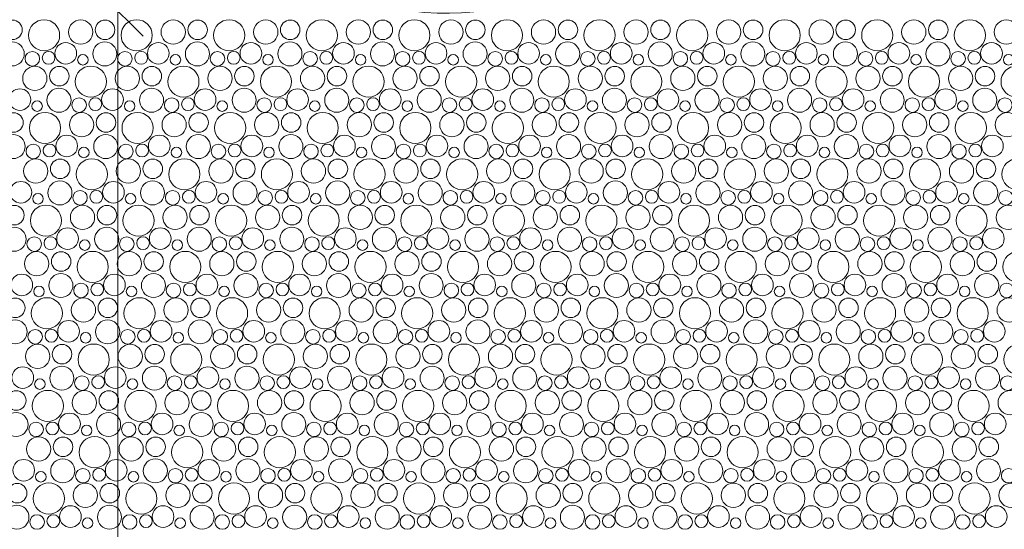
# Model space of a CAD drawing. Header units: metres. Extents: x -167 to 262, y -186 to 508.
# Tile 230 of 256: x 62 to 66, y 42 to 44. Entities that reach past the tile are written whole.
import ezdxf
from ezdxf.enums import TextEntityAlignment as Align

# ---------------------------------------------------------------- set-up
doc = ezdxf.new("R2010")
doc.units = ezdxf.units.M
doc.header["$MEASUREMENT"] = 0
doc.linetypes.add('Wipeout_Contour', pattern=[1, 0, -1])
for name, color, linetype in [('50 Möblierung', 7, 'Continuous'), ('60 Auffüllung', 7, 'Continuous'), ('94 Genehmigungsplanung Bemaßung', 7, 'Continuous')]:
    doc.layers.add(name, color=color, linetype=linetype)
doc.styles.add('ERSTELLTER_STIL_1', font='arial.ttf')
doc.dimstyles.new('ERSTELLTER_STIL__2', dxfattribs={"dimtxt": 0.25, "dimasz": 0.19, "dimexe": 0.18, "dimexo": 0.1, "dimgap": 0, "dimtad": 1, "dimzin": 0, "dimdsep": 46, "dimtxsty": 'ERSTELLTER_STIL_1', "dimblk": 'ARROWHEAD_6', "dimblk1": 'ARROWHEAD_6', "dimblk2": 'ARROWHEAD_6', "dimcen": 0.09, "dimclrd": 7, "dimclre": 7, "dimclrt": 7, "dimazin": 0, "dimtfac": 1, "dimtdec": 4, "dimtmove": 0, "dimatfit": 3, "dimfxl": 1, "dimtolj": 1, "dimtzin": 0, "dimarcsym": 0})

# ---------------------------------------------------------------- blocks, each defined once
blk = doc.blocks.new('*X54', base_point=(27236.1321, 33357.279))
at = {"layer": '60 Auffüllung', "color": 7, "linetype": 'Continuous', "lineweight": 18, "true_color": 0xefefef}
for centre, radius in [((61.9389, 43.9247), 0.0384), ((62.063, 43.9034), 0.0612), ((62.2066, 43.9159), 0.0477), ((62.3026, 43.9247), 0.0384), ((62.4267, 43.9034), 0.0612), ((62.5703, 43.9159), 0.0477), ((62.6663, 43.9247), 0.0384), ((62.7904, 43.9034), 0.0612), ((62.934, 43.9159), 0.0477), ((63.03, 43.9247), 0.0384), ((63.1541, 43.9034), 0.0612), ((63.2977, 43.9159), 0.0477), ((63.3937, 43.9247), 0.0384), ((63.5178, 43.9034), 0.0612), ((63.6614, 43.9159), 0.0477), ((63.7574, 43.9247), 0.0384), ((63.8816, 43.9034), 0.0612), ((64.0251, 43.9159), 0.0477), ((64.1211, 43.9247), 0.0384), ((64.2453, 43.9034), 0.0612), ((64.3888, 43.9159), 0.0477), ((64.4849, 43.9247), 0.0384), ((64.609, 43.9034), 0.0612), ((64.7525, 43.9159), 0.0477), ((64.8486, 43.9247), 0.0384), ((64.9727, 43.9034), 0.0612), ((65.1162, 43.9159), 0.0477), ((65.2123, 43.9247), 0.0384), ((65.3364, 43.9034), 0.0612), ((65.4799, 43.9159), 0.0477), ((65.576, 43.9247), 0.0384), ((65.7001, 43.9034), 0.0612), ((65.8437, 43.9159), 0.0477), ((61.9379, 43.8303), 0.0473), ((62.1481, 43.8325), 0.0426), ((62.3016, 43.8303), 0.0473), ((62.5118, 43.8325), 0.0426), ((62.6653, 43.8303), 0.0473), ((62.8755, 43.8325), 0.0426), ((63.029, 43.8303), 0.0473), ((63.2392, 43.8325), 0.0426), ((63.3927, 43.8303), 0.0473), ((63.6029, 43.8325), 0.0426), ((63.7564, 43.8303), 0.0473), ((63.9667, 43.8325), 0.0426), ((64.1201, 43.8303), 0.0473), ((64.3304, 43.8325), 0.0426), ((64.4838, 43.8303), 0.0473), ((64.6941, 43.8325), 0.0426), ((64.8475, 43.8303), 0.0473), ((65.0578, 43.8325), 0.0426), ((65.2113, 43.8303), 0.0473), ((65.4215, 43.8325), 0.0426), ((65.575, 43.8303), 0.0473), ((65.7852, 43.8325), 0.0426), ((62.0169, 43.8112), 0.0286), ((62.0807, 43.8148), 0.0251), ((62.3806, 43.8112), 0.0286), ((62.4444, 43.8148), 0.0251), ((62.7443, 43.8112), 0.0286), ((62.8082, 43.8148), 0.0251), ((63.108, 43.8112), 0.0286), ((63.1719, 43.8148), 0.0251), ((63.4717, 43.8112), 0.0286), ((63.5356, 43.8148), 0.0251), ((63.8355, 43.8112), 0.0286), ((63.8993, 43.8148), 0.0251), ((64.1992, 43.8112), 0.0286), ((64.263, 43.8148), 0.0251), ((64.5629, 43.8112), 0.0286), ((64.6267, 43.8148), 0.0251), ((64.9266, 43.8112), 0.0286), ((64.9904, 43.8148), 0.0251), ((65.2903, 43.8112), 0.0286), ((65.3541, 43.8148), 0.0251), ((65.654, 43.8112), 0.0286), ((65.7178, 43.8148), 0.0251), ((62.2155, 43.8071), 0.0207), ((62.5792, 43.8071), 0.0207), ((62.9429, 43.8071), 0.0207), ((63.3066, 43.8071), 0.0207), ((63.6703, 43.8071), 0.0207), ((64.034, 43.8071), 0.0207), ((64.3977, 43.8071), 0.0207), ((64.7614, 43.8071), 0.0207), ((65.1251, 43.8071), 0.0207), ((65.4889, 43.8071), 0.0207), ((65.8526, 43.8071), 0.0207), ((62.0266, 43.7339), 0.0477), ((62.1226, 43.7427), 0.0384), ((62.2467, 43.7214), 0.0612), ((62.3903, 43.7339), 0.0477), ((62.4863, 43.7427), 0.0384), ((62.6104, 43.7214), 0.0612), ((62.754, 43.7339), 0.0477), ((62.85, 43.7427), 0.0384), ((62.9741, 43.7214), 0.0612), ((63.1177, 43.7339), 0.0477), ((63.2137, 43.7427), 0.0384), ((63.3378, 43.7214), 0.0612), ((63.4814, 43.7339), 0.0477), ((63.5774, 43.7427), 0.0384), ((63.7016, 43.7214), 0.0612), ((63.8451, 43.7339), 0.0477), ((63.9411, 43.7427), 0.0384), ((64.0653, 43.7214), 0.0612), ((64.2088, 43.7339), 0.0477), ((64.3049, 43.7427), 0.0384), ((64.429, 43.7214), 0.0612), ((64.5725, 43.7339), 0.0477), ((64.6686, 43.7427), 0.0384), ((64.7927, 43.7214), 0.0612), ((64.9362, 43.7339), 0.0477), ((65.0323, 43.7427), 0.0384), ((65.1564, 43.7214), 0.0612), ((65.2999, 43.7339), 0.0477), ((65.396, 43.7427), 0.0384), ((65.5201, 43.7214), 0.0612), ((65.6637, 43.7339), 0.0477), ((65.7597, 43.7427), 0.0384), ((65.8838, 43.7214), 0.0612), ((61.9681, 43.6505), 0.0426), ((62.1216, 43.6483), 0.0473), ((62.3318, 43.6505), 0.0426), ((62.4853, 43.6483), 0.0473), ((62.6955, 43.6505), 0.0426), ((62.849, 43.6483), 0.0473), ((63.0592, 43.6505), 0.0426), ((63.2127, 43.6483), 0.0473), ((63.4229, 43.6505), 0.0426), ((63.5764, 43.6483), 0.0473), ((63.7867, 43.6505), 0.0426), ((63.9401, 43.6483), 0.0473), ((64.1504, 43.6505), 0.0426), ((64.3038, 43.6483), 0.0473), ((64.5141, 43.6505), 0.0426), ((64.6675, 43.6483), 0.0473), ((64.8778, 43.6505), 0.0426), ((65.0313, 43.6483), 0.0473), ((65.2415, 43.6505), 0.0426), ((65.395, 43.6483), 0.0473), ((65.6052, 43.6505), 0.0426), ((65.7587, 43.6483), 0.0473), ((62.0355, 43.6251), 0.0207), ((62.2006, 43.6292), 0.0286), ((62.2644, 43.6328), 0.0251), ((62.3992, 43.6251), 0.0207), ((62.5643, 43.6292), 0.0286), ((62.6282, 43.6328), 0.0251), ((62.7629, 43.6251), 0.0207), ((62.928, 43.6292), 0.0286), ((62.9919, 43.6328), 0.0251), ((63.1266, 43.6251), 0.0207), ((63.2917, 43.6292), 0.0286), ((63.3556, 43.6328), 0.0251), ((63.4903, 43.6251), 0.0207), ((63.6555, 43.6292), 0.0286), ((63.7193, 43.6328), 0.0251), ((63.854, 43.6251), 0.0207), ((64.0192, 43.6292), 0.0286), ((64.083, 43.6328), 0.0251), ((64.2177, 43.6251), 0.0207), ((64.3829, 43.6292), 0.0286), ((64.4467, 43.6328), 0.0251), ((64.5814, 43.6251), 0.0207), ((64.7466, 43.6292), 0.0286), ((64.8104, 43.6328), 0.0251), ((64.9451, 43.6251), 0.0207), ((65.1103, 43.6292), 0.0286), ((65.1741, 43.6328), 0.0251), ((65.3089, 43.6251), 0.0207), ((65.474, 43.6292), 0.0286), ((65.5378, 43.6328), 0.0251), ((65.6726, 43.6251), 0.0207), ((65.8377, 43.6292), 0.0286), ((61.9426, 43.5607), 0.0384), ((62.0667, 43.5394), 0.0612), ((62.2103, 43.5519), 0.0477), ((62.3063, 43.5607), 0.0384), ((62.4304, 43.5394), 0.0612), ((62.574, 43.5519), 0.0477), ((62.67, 43.5607), 0.0384), ((62.7941, 43.5394), 0.0612), ((62.9377, 43.5519), 0.0477), ((63.0337, 43.5607), 0.0384), ((63.1578, 43.5394), 0.0612), ((63.3014, 43.5519), 0.0477), ((63.3974, 43.5607), 0.0384), ((63.5216, 43.5394), 0.0612), ((63.6651, 43.5519), 0.0477), ((63.7611, 43.5607), 0.0384), ((63.8853, 43.5394), 0.0612), ((64.0288, 43.5519), 0.0477), ((64.1249, 43.5607), 0.0384), ((64.249, 43.5394), 0.0612), ((64.3925, 43.5519), 0.0477), ((64.4886, 43.5607), 0.0384), ((64.6127, 43.5394), 0.0612), ((64.7562, 43.5519), 0.0477), ((64.8523, 43.5607), 0.0384), ((64.9764, 43.5394), 0.0612), ((65.1199, 43.5519), 0.0477), ((65.216, 43.5607), 0.0384), ((65.3401, 43.5394), 0.0612), ((65.4837, 43.5519), 0.0477), ((65.5797, 43.5607), 0.0384), ((65.7038, 43.5394), 0.0612), ((65.8474, 43.5519), 0.0477), ((61.9416, 43.4663), 0.0473), ((62.1518, 43.4685), 0.0426), ((62.3053, 43.4663), 0.0473), ((62.5155, 43.4685), 0.0426), ((62.669, 43.4663), 0.0473), ((62.8792, 43.4685), 0.0426), ((63.0327, 43.4663), 0.0473), ((63.2429, 43.4685), 0.0426), ((63.3964, 43.4663), 0.0473), ((63.6067, 43.4685), 0.0426), ((63.7601, 43.4663), 0.0473), ((63.9704, 43.4685), 0.0426), ((64.1238, 43.4663), 0.0473), ((64.3341, 43.4685), 0.0426), ((64.4875, 43.4663), 0.0473), ((64.6978, 43.4685), 0.0426), ((64.8513, 43.4663), 0.0473), ((65.0615, 43.4685), 0.0426), ((65.215, 43.4663), 0.0473), ((65.4252, 43.4685), 0.0426), ((65.5787, 43.4663), 0.0473), ((65.7889, 43.4685), 0.0426), ((62.0206, 43.4472), 0.0286), ((62.0844, 43.4508), 0.0251), ((62.2192, 43.4431), 0.0207), ((62.3843, 43.4472), 0.0286), ((62.4482, 43.4508), 0.0251), ((62.5829, 43.4431), 0.0207), ((62.748, 43.4472), 0.0286), ((62.8119, 43.4508), 0.0251), ((62.9466, 43.4431), 0.0207), ((63.1117, 43.4472), 0.0286), ((63.1756, 43.4508), 0.0251), ((63.3103, 43.4431), 0.0207), ((63.4755, 43.4472), 0.0286), ((63.5393, 43.4508), 0.0251), ((63.674, 43.4431), 0.0207), ((63.8392, 43.4472), 0.0286), ((63.903, 43.4508), 0.0251), ((64.0377, 43.4431), 0.0207), ((64.2029, 43.4472), 0.0286), ((64.2667, 43.4508), 0.0251), ((64.4014, 43.4431), 0.0207), ((64.5666, 43.4472), 0.0286), ((64.6304, 43.4508), 0.0251), ((64.7651, 43.4431), 0.0207), ((64.9303, 43.4472), 0.0286), ((64.9941, 43.4508), 0.0251), ((65.1289, 43.4431), 0.0207), ((65.294, 43.4472), 0.0286), ((65.3578, 43.4508), 0.0251), ((65.4926, 43.4431), 0.0207), ((65.6577, 43.4472), 0.0286), ((65.7215, 43.4508), 0.0251), ((62.0303, 43.3699), 0.0477), ((62.1263, 43.3787), 0.0384), ((62.2504, 43.3574), 0.0612), ((62.394, 43.3699), 0.0477), ((62.49, 43.3787), 0.0384), ((62.6141, 43.3574), 0.0612), ((62.7577, 43.3699), 0.0477), ((62.8537, 43.3787), 0.0384), ((62.9778, 43.3574), 0.0612), ((63.1214, 43.3699), 0.0477), ((63.2174, 43.3787), 0.0384), ((63.3416, 43.3574), 0.0612), ((63.4851, 43.3699), 0.0477), ((63.5811, 43.3787), 0.0384), ((63.7053, 43.3574), 0.0612), ((63.8488, 43.3699), 0.0477), ((63.9449, 43.3787), 0.0384), ((64.069, 43.3574), 0.0612), ((64.2125, 43.3699), 0.0477), ((64.3086, 43.3787), 0.0384), ((64.4327, 43.3574), 0.0612), ((64.5762, 43.3699), 0.0477), ((64.6723, 43.3787), 0.0384), ((64.7964, 43.3574), 0.0612), ((64.9399, 43.3699), 0.0477), ((65.036, 43.3787), 0.0384), ((65.1601, 43.3574), 0.0612), ((65.3037, 43.3699), 0.0477), ((65.3997, 43.3787), 0.0384), ((65.5238, 43.3574), 0.0612), ((65.6674, 43.3699), 0.0477), ((65.7634, 43.3787), 0.0384), ((65.8875, 43.3574), 0.0612), ((61.9718, 43.2865), 0.0426), ((62.1253, 43.2843), 0.0473), ((62.3355, 43.2865), 0.0426), ((62.489, 43.2843), 0.0473), ((62.6992, 43.2865), 0.0426), ((62.8527, 43.2843), 0.0473), ((63.0629, 43.2865), 0.0426), ((63.2164, 43.2843), 0.0473), ((63.4267, 43.2865), 0.0426), ((63.5801, 43.2843), 0.0473), ((63.7904, 43.2865), 0.0426), ((63.9438, 43.2843), 0.0473), ((64.1541, 43.2865), 0.0426), ((64.3075, 43.2843), 0.0473), ((64.5178, 43.2865), 0.0426), ((64.6713, 43.2843), 0.0473), ((64.8815, 43.2865), 0.0426), ((65.035, 43.2843), 0.0473), ((65.2452, 43.2865), 0.0426), ((65.3987, 43.2843), 0.0473), ((65.6089, 43.2865), 0.0426), ((65.7624, 43.2843), 0.0473), ((62.2043, 43.2652), 0.0286), ((62.2682, 43.2688), 0.0251), ((62.568, 43.2652), 0.0286), ((62.6319, 43.2688), 0.0251), ((62.9317, 43.2652), 0.0286), ((62.9956, 43.2688), 0.0251), ((63.2955, 43.2652), 0.0286), ((63.3593, 43.2688), 0.0251), ((63.6592, 43.2652), 0.0286), ((63.723, 43.2688), 0.0251), ((64.0229, 43.2652), 0.0286), ((64.0867, 43.2688), 0.0251), ((64.3866, 43.2652), 0.0286), ((64.4504, 43.2688), 0.0251), ((64.7503, 43.2652), 0.0286), ((64.8141, 43.2688), 0.0251), ((65.114, 43.2652), 0.0286), ((65.1778, 43.2688), 0.0251), ((65.4777, 43.2652), 0.0286), ((65.5415, 43.2688), 0.0251), ((65.8414, 43.2652), 0.0286), ((62.0392, 43.2611), 0.0207), ((62.4029, 43.2611), 0.0207), ((62.7666, 43.2611), 0.0207), ((63.1303, 43.2611), 0.0207), ((63.494, 43.2611), 0.0207), ((63.8577, 43.2611), 0.0207), ((64.2214, 43.2611), 0.0207), ((64.5851, 43.2611), 0.0207), ((64.9489, 43.2611), 0.0207), ((65.3126, 43.2611), 0.0207), ((65.6763, 43.2611), 0.0207), ((61.9463, 43.1967), 0.0384), ((62.0704, 43.1754), 0.0612), ((62.214, 43.1879), 0.0477), ((62.31, 43.1967), 0.0384), ((62.4341, 43.1754), 0.0612), ((62.5777, 43.1879), 0.0477), ((62.6737, 43.1967), 0.0384), ((62.7978, 43.1754), 0.0612), ((62.9414, 43.1879), 0.0477), ((63.0374, 43.1967), 0.0384), ((63.1616, 43.1754), 0.0612), ((63.3051, 43.1879), 0.0477), ((63.4011, 43.1967), 0.0384), ((63.5253, 43.1754), 0.0612), ((63.6688, 43.1879), 0.0477), ((63.7649, 43.1967), 0.0384), ((63.889, 43.1754), 0.0612), ((64.0325, 43.1879), 0.0477), ((64.1286, 43.1967), 0.0384), ((64.2527, 43.1754), 0.0612), ((64.3962, 43.1879), 0.0477), ((64.4923, 43.1967), 0.0384), ((64.6164, 43.1754), 0.0612), ((64.7599, 43.1879), 0.0477), ((64.856, 43.1967), 0.0384), ((64.9801, 43.1754), 0.0612), ((65.1237, 43.1879), 0.0477), ((65.2197, 43.1967), 0.0384), ((65.3438, 43.1754), 0.0612), ((65.4874, 43.1879), 0.0477), ((65.5834, 43.1967), 0.0384), ((65.7075, 43.1754), 0.0612), ((65.8511, 43.1879), 0.0477), ((61.9453, 43.1023), 0.0473), ((62.1555, 43.1045), 0.0426), ((62.309, 43.1023), 0.0473), ((62.5192, 43.1045), 0.0426), ((62.6727, 43.1023), 0.0473), ((62.8829, 43.1045), 0.0426), ((63.0364, 43.1023), 0.0473), ((63.2467, 43.1045), 0.0426), ((63.4001, 43.1023), 0.0473), ((63.6104, 43.1045), 0.0426), ((63.7638, 43.1023), 0.0473), ((63.9741, 43.1045), 0.0426), ((64.1275, 43.1023), 0.0473), ((64.3378, 43.1045), 0.0426), ((64.4913, 43.1023), 0.0473), ((64.7015, 43.1045), 0.0426), ((64.855, 43.1023), 0.0473), ((65.0652, 43.1045), 0.0426), ((65.2187, 43.1023), 0.0473), ((65.4289, 43.1045), 0.0426), ((65.5824, 43.1023), 0.0473), ((65.7926, 43.1045), 0.0426), ((62.0243, 43.0832), 0.0286), ((62.0882, 43.0868), 0.0251), ((62.2229, 43.0791), 0.0207), ((62.388, 43.0832), 0.0286), ((62.4519, 43.0868), 0.0251), ((62.5866, 43.0791), 0.0207), ((62.7517, 43.0832), 0.0286), ((62.8156, 43.0868), 0.0251), ((62.9503, 43.0791), 0.0207), ((63.1155, 43.0832), 0.0286), ((63.1793, 43.0868), 0.0251), ((63.314, 43.0791), 0.0207), ((63.4792, 43.0832), 0.0286), ((63.543, 43.0868), 0.0251), ((63.6777, 43.0791), 0.0207), ((63.8429, 43.0832), 0.0286), ((63.9067, 43.0868), 0.0251), ((64.0414, 43.0791), 0.0207), ((64.2066, 43.0832), 0.0286), ((64.2704, 43.0868), 0.0251), ((64.4051, 43.0791), 0.0207), ((64.5703, 43.0832), 0.0286), ((64.6341, 43.0868), 0.0251), ((64.7689, 43.0791), 0.0207), ((64.934, 43.0832), 0.0286), ((64.9978, 43.0868), 0.0251), ((65.1326, 43.0791), 0.0207), ((65.2977, 43.0832), 0.0286), ((65.3615, 43.0868), 0.0251), ((65.4963, 43.0791), 0.0207), ((65.6614, 43.0832), 0.0286), ((65.7252, 43.0868), 0.0251), ((62.034, 43.0059), 0.0477), ((62.13, 43.0147), 0.0384), ((62.2541, 42.9934), 0.0612), ((62.3977, 43.0059), 0.0477), ((62.4937, 43.0147), 0.0384), ((62.6178, 42.9934), 0.0612), ((62.7614, 43.0059), 0.0477), ((62.8574, 43.0147), 0.0384), ((62.9816, 42.9934), 0.0612), ((63.1251, 43.0059), 0.0477), ((63.2211, 43.0147), 0.0384), ((63.3453, 42.9934), 0.0612), ((63.4888, 43.0059), 0.0477), ((63.5849, 43.0147), 0.0384), ((63.709, 42.9934), 0.0612), ((63.8525, 43.0059), 0.0477), ((63.9486, 43.0147), 0.0384), ((64.0727, 42.9934), 0.0612), ((64.2162, 43.0059), 0.0477), ((64.3123, 43.0147), 0.0384), ((64.4364, 42.9934), 0.0612), ((64.5799, 43.0059), 0.0477), ((64.676, 43.0147), 0.0384), ((64.8001, 42.9934), 0.0612), ((64.9437, 43.0059), 0.0477), ((65.0397, 43.0147), 0.0384), ((65.1638, 42.9934), 0.0612), ((65.3074, 43.0059), 0.0477), ((65.4034, 43.0147), 0.0384), ((65.5275, 42.9934), 0.0612), ((65.6711, 43.0059), 0.0477), ((65.7671, 43.0147), 0.0384), ((65.8912, 42.9934), 0.0612), ((61.9755, 42.9225), 0.0426), ((62.129, 42.9203), 0.0473), ((62.3392, 42.9225), 0.0426), ((62.4927, 42.9203), 0.0473), ((62.7029, 42.9225), 0.0426), ((62.8564, 42.9203), 0.0473), ((63.0667, 42.9225), 0.0426), ((63.2201, 42.9203), 0.0473), ((63.4304, 42.9225), 0.0426), ((63.5838, 42.9203), 0.0473), ((63.7941, 42.9225), 0.0426), ((63.9475, 42.9203), 0.0473), ((64.1578, 42.9225), 0.0426), ((64.3113, 42.9203), 0.0473), ((64.5215, 42.9225), 0.0426), ((64.675, 42.9203), 0.0473), ((64.8852, 42.9225), 0.0426), ((65.0387, 42.9203), 0.0473), ((65.2489, 42.9225), 0.0426), ((65.4024, 42.9203), 0.0473), ((65.6126, 42.9225), 0.0426), ((65.7661, 42.9203), 0.0473), ((62.0429, 42.8971), 0.0207), ((62.208, 42.9012), 0.0286), ((62.2719, 42.9048), 0.0251), ((62.4066, 42.8971), 0.0207), ((62.5717, 42.9012), 0.0286), ((62.6356, 42.9048), 0.0251), ((62.7703, 42.8971), 0.0207), ((62.9355, 42.9012), 0.0286), ((62.9993, 42.9048), 0.0251), ((63.134, 42.8971), 0.0207), ((63.2992, 42.9012), 0.0286), ((63.363, 42.9048), 0.0251), ((63.4977, 42.8971), 0.0207), ((63.6629, 42.9012), 0.0286), ((63.7267, 42.9048), 0.0251), ((63.8614, 42.8971), 0.0207), ((64.0266, 42.9012), 0.0286), ((64.0904, 42.9048), 0.0251), ((64.2251, 42.8971), 0.0207), ((64.3903, 42.9012), 0.0286), ((64.4541, 42.9048), 0.0251), ((64.5889, 42.8971), 0.0207), ((64.754, 42.9012), 0.0286), ((64.8178, 42.9048), 0.0251), ((64.9526, 42.8971), 0.0207), ((65.1177, 42.9012), 0.0286), ((65.1815, 42.9048), 0.0251), ((65.3163, 42.8971), 0.0207), ((65.4814, 42.9012), 0.0286), ((65.5452, 42.9048), 0.0251), ((65.68, 42.8971), 0.0207), ((65.8451, 42.9012), 0.0286), ((61.95, 42.8327), 0.0384), ((62.0741, 42.8114), 0.0612), ((62.2177, 42.8239), 0.0477), ((62.3137, 42.8327), 0.0384), ((62.4378, 42.8114), 0.0612), ((62.5814, 42.8239), 0.0477), ((62.6774, 42.8327), 0.0384), ((62.8016, 42.8114), 0.0612), ((62.9451, 42.8239), 0.0477), ((63.0411, 42.8327), 0.0384), ((63.1653, 42.8114), 0.0612), ((63.3088, 42.8239), 0.0477), ((63.4049, 42.8327), 0.0384), ((63.529, 42.8114), 0.0612), ((63.6725, 42.8239), 0.0477), ((63.7686, 42.8327), 0.0384), ((63.8927, 42.8114), 0.0612), ((64.0362, 42.8239), 0.0477), ((64.1323, 42.8327), 0.0384), ((64.2564, 42.8114), 0.0612), ((64.3999, 42.8239), 0.0477), ((64.496, 42.8327), 0.0384), ((64.6201, 42.8114), 0.0612), ((64.7637, 42.8239), 0.0477), ((64.8597, 42.8327), 0.0384), ((64.9838, 42.8114), 0.0612), ((65.1274, 42.8239), 0.0477), ((65.2234, 42.8327), 0.0384), ((65.3475, 42.8114), 0.0612), ((65.4911, 42.8239), 0.0477), ((65.5871, 42.8327), 0.0384), ((65.7112, 42.8114), 0.0612), ((65.8548, 42.8239), 0.0477), ((61.949, 42.7383), 0.0473), ((62.3127, 42.7383), 0.0473), ((62.6764, 42.7383), 0.0473), ((63.0401, 42.7383), 0.0473), ((63.4038, 42.7383), 0.0473), ((63.7675, 42.7383), 0.0473), ((64.1313, 42.7383), 0.0473), ((64.495, 42.7383), 0.0473), ((64.8587, 42.7383), 0.0473), ((65.2224, 42.7383), 0.0473), ((65.5861, 42.7383), 0.0473), ((62.028, 42.7192), 0.0286), ((62.0919, 42.7228), 0.0251), ((62.1592, 42.7405), 0.0426), ((62.3917, 42.7192), 0.0286), ((62.4556, 42.7228), 0.0251), ((62.5229, 42.7405), 0.0426), ((62.7555, 42.7192), 0.0286), ((62.8193, 42.7228), 0.0251), ((62.8867, 42.7405), 0.0426), ((63.1192, 42.7192), 0.0286), ((63.183, 42.7228), 0.0251), ((63.2504, 42.7405), 0.0426), ((63.4829, 42.7192), 0.0286), ((63.5467, 42.7228), 0.0251), ((63.6141, 42.7405), 0.0426), ((63.8466, 42.7192), 0.0286), ((63.9104, 42.7228), 0.0251), ((63.9778, 42.7405), 0.0426), ((64.2103, 42.7192), 0.0286), ((64.2741, 42.7228), 0.0251), ((64.3415, 42.7405), 0.0426), ((64.574, 42.7192), 0.0286), ((64.6378, 42.7228), 0.0251), ((64.7052, 42.7405), 0.0426), ((64.9377, 42.7192), 0.0286), ((65.0015, 42.7228), 0.0251), ((65.0689, 42.7405), 0.0426), ((65.3014, 42.7192), 0.0286), ((65.3652, 42.7228), 0.0251), ((65.4326, 42.7405), 0.0426), ((65.6651, 42.7192), 0.0286), ((65.7289, 42.7228), 0.0251), ((65.7963, 42.7405), 0.0426), ((62.2266, 42.7151), 0.0207), ((62.5903, 42.7151), 0.0207), ((62.954, 42.7151), 0.0207), ((63.3177, 42.7151), 0.0207), ((63.6814, 42.7151), 0.0207), ((64.0451, 42.7151), 0.0207), ((64.4089, 42.7151), 0.0207), ((64.7726, 42.7151), 0.0207), ((65.1363, 42.7151), 0.0207), ((65.5, 42.7151), 0.0207), ((62.0377, 42.6419), 0.0477), ((62.1337, 42.6507), 0.0384), ((62.2578, 42.6294), 0.0612), ((62.4014, 42.6419), 0.0477), ((62.4974, 42.6507), 0.0384), ((62.6216, 42.6294), 0.0612), ((62.7651, 42.6419), 0.0477), ((62.8611, 42.6507), 0.0384), ((62.9853, 42.6294), 0.0612), ((63.1288, 42.6419), 0.0477), ((63.2249, 42.6507), 0.0384), ((63.349, 42.6294), 0.0612), ((63.4925, 42.6419), 0.0477), ((63.5886, 42.6507), 0.0384), ((63.7127, 42.6294), 0.0612), ((63.8562, 42.6419), 0.0477), ((63.9523, 42.6507), 0.0384), ((64.0764, 42.6294), 0.0612), ((64.2199, 42.6419), 0.0477), ((64.316, 42.6507), 0.0384), ((64.4401, 42.6294), 0.0612), ((64.5837, 42.6419), 0.0477), ((64.6797, 42.6507), 0.0384), ((64.8038, 42.6294), 0.0612), ((64.9474, 42.6419), 0.0477), ((65.0434, 42.6507), 0.0384), ((65.1675, 42.6294), 0.0612), ((65.3111, 42.6419), 0.0477), ((65.4071, 42.6507), 0.0384), ((65.5312, 42.6294), 0.0612), ((65.6748, 42.6419), 0.0477), ((65.7708, 42.6507), 0.0384), ((65.8949, 42.6294), 0.0612), ((61.9792, 42.5585), 0.0426), ((62.1327, 42.5564), 0.0473), ((62.3429, 42.5585), 0.0426), ((62.4964, 42.5564), 0.0473), ((62.7067, 42.5585), 0.0426), ((62.8601, 42.5564), 0.0473), ((63.0704, 42.5585), 0.0426), ((63.2238, 42.5564), 0.0473), ((63.4341, 42.5585), 0.0426), ((63.5875, 42.5564), 0.0473), ((63.7978, 42.5585), 0.0426), ((63.9513, 42.5564), 0.0473), ((64.1615, 42.5585), 0.0426), ((64.315, 42.5564), 0.0473), ((64.5252, 42.5585), 0.0426), ((64.6787, 42.5564), 0.0473), ((64.8889, 42.5585), 0.0426), ((65.0424, 42.5564), 0.0473), ((65.2526, 42.5585), 0.0426), ((65.4061, 42.5564), 0.0473), ((65.6163, 42.5585), 0.0426), ((65.7698, 42.5564), 0.0473), ((62.0466, 42.5331), 0.0207), ((62.2117, 42.5372), 0.0286), ((62.2756, 42.5408), 0.0251), ((62.4103, 42.5331), 0.0207), ((62.5755, 42.5372), 0.0286), ((62.6393, 42.5408), 0.0251), ((62.774, 42.5331), 0.0207), ((62.9392, 42.5372), 0.0286), ((63.003, 42.5408), 0.0251), ((63.1377, 42.5331), 0.0207), ((63.3029, 42.5372), 0.0286), ((63.3667, 42.5408), 0.0251), ((63.5014, 42.5331), 0.0207), ((63.6666, 42.5372), 0.0286), ((63.7304, 42.5408), 0.0251), ((63.8651, 42.5331), 0.0207), ((64.0303, 42.5372), 0.0286), ((64.0941, 42.5408), 0.0251), ((64.2289, 42.5331), 0.0207), ((64.394, 42.5372), 0.0286), ((64.4578, 42.5408), 0.0251), ((64.5926, 42.5331), 0.0207), ((64.7577, 42.5372), 0.0286), ((64.8215, 42.5408), 0.0251), ((64.9563, 42.5331), 0.0207), ((65.1214, 42.5372), 0.0286), ((65.1852, 42.5408), 0.0251), ((65.32, 42.5331), 0.0207), ((65.4851, 42.5372), 0.0286), ((65.5489, 42.5408), 0.0251), ((65.6837, 42.5331), 0.0207), ((65.8488, 42.5372), 0.0286), ((61.9537, 42.4687), 0.0384), ((62.0778, 42.4474), 0.0612), ((62.2214, 42.4599), 0.0477), ((62.3174, 42.4687), 0.0384), ((62.4416, 42.4474), 0.0612), ((62.5851, 42.4599), 0.0477), ((62.6811, 42.4687), 0.0384), ((62.8053, 42.4474), 0.0612), ((62.9488, 42.4599), 0.0477), ((63.0449, 42.4687), 0.0384), ((63.169, 42.4474), 0.0612), ((63.3125, 42.4599), 0.0477), ((63.4086, 42.4687), 0.0384), ((63.5327, 42.4474), 0.0612), ((63.6762, 42.4599), 0.0477), ((63.7723, 42.4687), 0.0384), ((63.8964, 42.4474), 0.0612), ((64.0399, 42.4599), 0.0477), ((64.136, 42.4687), 0.0384), ((64.2601, 42.4474), 0.0612), ((64.4037, 42.4599), 0.0477), ((64.4997, 42.4687), 0.0384), ((64.6238, 42.4474), 0.0612), ((64.7674, 42.4599), 0.0477), ((64.8634, 42.4687), 0.0384), ((64.9875, 42.4474), 0.0612), ((65.1311, 42.4599), 0.0477), ((65.2271, 42.4687), 0.0384), ((65.3512, 42.4474), 0.0612), ((65.4948, 42.4599), 0.0477), ((65.5908, 42.4687), 0.0384), ((65.7149, 42.4474), 0.0612), ((65.8585, 42.4599), 0.0477), ((61.9527, 42.3744), 0.0473), ((62.1629, 42.3765), 0.0426), ((62.3164, 42.3744), 0.0473), ((62.5267, 42.3765), 0.0426), ((62.6801, 42.3744), 0.0473), ((62.8904, 42.3765), 0.0426), ((63.0438, 42.3744), 0.0473), ((63.2541, 42.3765), 0.0426), ((63.4075, 42.3744), 0.0473), ((63.6178, 42.3765), 0.0426), ((63.7713, 42.3744), 0.0473), ((63.9815, 42.3765), 0.0426), ((64.135, 42.3744), 0.0473), ((64.3452, 42.3765), 0.0426), ((64.4987, 42.3744), 0.0473), ((64.7089, 42.3765), 0.0426), ((64.8624, 42.3744), 0.0473), ((65.0726, 42.3765), 0.0426), ((65.2261, 42.3744), 0.0473), ((65.4363, 42.3765), 0.0426), ((65.5898, 42.3744), 0.0473), ((65.8, 42.3765), 0.0426), ((62.0317, 42.3552), 0.0286), ((62.0956, 42.3588), 0.0251), ((62.2303, 42.3511), 0.0207), ((62.3955, 42.3552), 0.0286), ((62.4593, 42.3588), 0.0251), ((62.594, 42.3511), 0.0207), ((62.7592, 42.3552), 0.0286), ((62.823, 42.3588), 0.0251), ((62.9577, 42.3511), 0.0207), ((63.1229, 42.3552), 0.0286), ((63.1867, 42.3588), 0.0251), ((63.3214, 42.3511), 0.0207), ((63.4866, 42.3552), 0.0286), ((63.5504, 42.3588), 0.0251), ((63.6851, 42.3511), 0.0207), ((63.8503, 42.3552), 0.0286), ((63.9141, 42.3588), 0.0251), ((64.0489, 42.3511), 0.0207), ((64.214, 42.3552), 0.0286), ((64.2778, 42.3588), 0.0251), ((64.4126, 42.3511), 0.0207), ((64.5777, 42.3552), 0.0286), ((64.6415, 42.3588), 0.0251), ((64.7763, 42.3511), 0.0207), ((64.9414, 42.3552), 0.0286), ((65.0052, 42.3588), 0.0251), ((65.14, 42.3511), 0.0207), ((65.3051, 42.3552), 0.0286), ((65.3689, 42.3588), 0.0251), ((65.5037, 42.3511), 0.0207), ((65.6688, 42.3552), 0.0286), ((65.7326, 42.3588), 0.0251), ((62.0414, 42.2779), 0.0477), ((62.1374, 42.2867), 0.0384), ((62.2616, 42.2654), 0.0612), ((62.4051, 42.2779), 0.0477), ((62.5011, 42.2867), 0.0384), ((62.6253, 42.2654), 0.0612), ((62.7688, 42.2779), 0.0477), ((62.8649, 42.2867), 0.0384), ((62.989, 42.2654), 0.0612), ((63.1325, 42.2779), 0.0477), ((63.2286, 42.2867), 0.0384), ((63.3527, 42.2654), 0.0612), ((63.4962, 42.2779), 0.0477), ((63.5923, 42.2867), 0.0384), ((63.7164, 42.2654), 0.0612), ((63.8599, 42.2779), 0.0477), ((63.956, 42.2867), 0.0384), ((64.0801, 42.2654), 0.0612), ((64.2237, 42.2779), 0.0477), ((64.3197, 42.2867), 0.0384), ((64.4438, 42.2654), 0.0612), ((64.5874, 42.2779), 0.0477), ((64.6834, 42.2867), 0.0384), ((64.8075, 42.2654), 0.0612), ((64.9511, 42.2779), 0.0477), ((65.0471, 42.2867), 0.0384), ((65.1712, 42.2654), 0.0612), ((65.3148, 42.2779), 0.0477), ((65.4108, 42.2867), 0.0384), ((65.5349, 42.2654), 0.0612), ((65.6785, 42.2779), 0.0477), ((65.7745, 42.2867), 0.0384), ((61.9829, 42.1945), 0.0426), ((62.1364, 42.1924), 0.0473), ((62.3467, 42.1945), 0.0426), ((62.5001, 42.1924), 0.0473), ((62.7104, 42.1945), 0.0426), ((62.8638, 42.1924), 0.0473), ((63.0741, 42.1945), 0.0426), ((63.2275, 42.1924), 0.0473), ((63.4378, 42.1945), 0.0426), ((63.5913, 42.1924), 0.0473), ((63.8015, 42.1945), 0.0426), ((63.955, 42.1924), 0.0473), ((64.1652, 42.1945), 0.0426), ((64.3187, 42.1924), 0.0473), ((64.5289, 42.1945), 0.0426), ((64.6824, 42.1924), 0.0473), ((64.8926, 42.1945), 0.0426), ((65.0461, 42.1924), 0.0473), ((65.2563, 42.1945), 0.0426), ((65.4098, 42.1924), 0.0473), ((65.62, 42.1945), 0.0426), ((65.7735, 42.1924), 0.0473), ((62.0503, 42.1691), 0.0207), ((62.2155, 42.1732), 0.0286), ((62.2793, 42.1768), 0.0251), ((62.414, 42.1691), 0.0207), ((62.5792, 42.1732), 0.0286), ((62.643, 42.1768), 0.0251), ((62.7777, 42.1691), 0.0207), ((62.9429, 42.1732), 0.0286), ((63.0067, 42.1768), 0.0251), ((63.1414, 42.1691), 0.0207), ((63.3066, 42.1732), 0.0286), ((63.3704, 42.1768), 0.0251), ((63.5051, 42.1691), 0.0207), ((63.6703, 42.1732), 0.0286), ((63.7341, 42.1768), 0.0251), ((63.8689, 42.1691), 0.0207), ((64.034, 42.1732), 0.0286), ((64.0978, 42.1768), 0.0251), ((64.2326, 42.1691), 0.0207), ((64.3977, 42.1732), 0.0286), ((64.4615, 42.1768), 0.0251), ((64.5963, 42.1691), 0.0207), ((64.7614, 42.1732), 0.0286), ((64.8252, 42.1768), 0.0251), ((64.96, 42.1691), 0.0207), ((65.1251, 42.1732), 0.0286), ((65.1889, 42.1768), 0.0251), ((65.3237, 42.1691), 0.0207), ((65.4888, 42.1732), 0.0286), ((65.5526, 42.1768), 0.0251), ((65.6874, 42.1691), 0.0207), ((65.8525, 42.1732), 0.0286), ((61.9574, 42.1047), 0.0384), ((62.0816, 42.0834), 0.0612), ((62.2251, 42.0959), 0.0477), ((62.3211, 42.1047), 0.0384), ((62.4453, 42.0834), 0.0612), ((62.5888, 42.0959), 0.0477), ((62.6849, 42.1047), 0.0384), ((62.809, 42.0834), 0.0612), ((62.9525, 42.0959), 0.0477), ((63.0486, 42.1047), 0.0384), ((63.1727, 42.0834), 0.0612), ((63.3162, 42.0959), 0.0477), ((63.4123, 42.1047), 0.0384), ((63.5364, 42.0834), 0.0612), ((63.6799, 42.0959), 0.0477), ((63.776, 42.1047), 0.0384), ((63.9001, 42.0834), 0.0612), ((64.0437, 42.0959), 0.0477), ((64.1397, 42.1047), 0.0384), ((64.2638, 42.0834), 0.0612), ((64.4074, 42.0959), 0.0477), ((64.5034, 42.1047), 0.0384), ((64.6275, 42.0834), 0.0612), ((64.7711, 42.0959), 0.0477), ((64.8671, 42.1047), 0.0384), ((64.9912, 42.0834), 0.0612), ((65.1348, 42.0959), 0.0477), ((65.2308, 42.1047), 0.0384), ((65.3549, 42.0834), 0.0612), ((65.4985, 42.0959), 0.0477), ((65.5945, 42.1047), 0.0384), ((65.7186, 42.0834), 0.0612), ((65.8622, 42.0959), 0.0477), ((61.9564, 42.0104), 0.0473), ((62.1667, 42.0125), 0.0426), ((62.3201, 42.0104), 0.0473), ((62.5304, 42.0125), 0.0426), ((62.6838, 42.0104), 0.0473), ((62.8941, 42.0125), 0.0426), ((63.0475, 42.0104), 0.0473), ((63.2578, 42.0125), 0.0426), ((63.4113, 42.0104), 0.0473), ((63.6215, 42.0125), 0.0426), ((63.775, 42.0104), 0.0473), ((63.9852, 42.0125), 0.0426), ((64.1387, 42.0104), 0.0473), ((64.3489, 42.0125), 0.0426), ((64.5024, 42.0104), 0.0473), ((64.7126, 42.0125), 0.0426), ((64.8661, 42.0104), 0.0473), ((65.0763, 42.0125), 0.0426), ((65.2298, 42.0104), 0.0473), ((65.44, 42.0125), 0.0426), ((65.5935, 42.0104), 0.0473), ((65.8037, 42.0125), 0.0426), ((62.0355, 41.9913), 0.0286), ((62.0993, 41.9948), 0.0251), ((62.3992, 41.9913), 0.0286), ((62.463, 41.9948), 0.0251), ((62.7629, 41.9913), 0.0286), ((62.8267, 41.9948), 0.0251), ((63.1266, 41.9913), 0.0286), ((63.1904, 41.9948), 0.0251), ((63.4903, 41.9913), 0.0286), ((63.5541, 41.9948), 0.0251), ((63.854, 41.9913), 0.0286), ((63.9178, 41.9948), 0.0251), ((64.2177, 41.9913), 0.0286), ((64.2815, 41.9948), 0.0251), ((64.5814, 41.9913), 0.0286), ((64.6452, 41.9948), 0.0251), ((64.9451, 41.9913), 0.0286), ((65.0089, 41.9948), 0.0251), ((65.3088, 41.9913), 0.0286), ((65.3726, 41.9948), 0.0251), ((65.6725, 41.9913), 0.0286), ((65.7364, 41.9948), 0.0251), ((62.234, 41.9871), 0.0207), ((62.5977, 41.9871), 0.0207), ((62.9614, 41.9871), 0.0207), ((63.3251, 41.9871), 0.0207), ((63.6889, 41.9871), 0.0207), ((64.0526, 41.9871), 0.0207), ((64.4163, 41.9871), 0.0207), ((64.78, 41.9871), 0.0207), ((65.1437, 41.9871), 0.0207), ((65.5074, 41.9871), 0.0207)]:
    blk.add_circle(centre, radius, dxfattribs=at)
blk = doc.blocks.new('Nordpfeil 03 27')
at = {"layer": '50 Möblierung', "linetype": 'Continuous', "lineweight": 0, "true_color": 0x000000}
blk.add_hatch(color=18, dxfattribs=at).paths.add_polyline_path([(0, 1), (0, -0.5393), (0.5878, -0.809)])
at = {"layer": '50 Möblierung', "color": 7, "linetype": 'Continuous', "lineweight": 13, "flags": 128}
blk.add_lwpolyline([(1, 0, 1), (-1, 0, 1)], format="xyb", close=True, dxfattribs=at)
blk.add_lwpolyline([(0, 1), (0, -0.5393), (0.5878, -0.809)], close=True, dxfattribs=at)
at = {"layer": '50 Möblierung', "color": 7, "lineweight": 13, "style": 'ERSTELLTER_STIL_1'}
blk.add_attdef('txt', text='', height=0.8, dxfattribs=at).set_placement((0, 1.7743), align=Align.BOTTOM_CENTER)
at = {"color": 254, "linetype": 'Wipeout_Contour', "lineweight": 0, "ltscale": 2.798857}
blk.add_wipeout([(0, 1), (-0.5878, -0.809), (0, -0.5393)], dxfattribs=at).dxf.layer = '50 Möblierung'
at = {"layer": '50 Möblierung', "color": 7, "linetype": 'Continuous', "lineweight": 13, "flags": 128}
blk.add_lwpolyline([(0, 1), (0, -0.5393), (-0.5878, -0.809)], close=True, dxfattribs=at)
blk = doc.blocks.new('*D490', base_point=(27236.1321, 33357.279))
at = {"layer": '94 Genehmigungsplanung Bemaßung', "color": 7, "linetype": 'Continuous', "lineweight": 13}
for p, q in [((62.3525, 43.9997), (62.3525, 44.1497)), ((62.4525, 43.8997), (62.2525, 44.0997)), ((62.54, 43.9997), (62.165, 43.9997)), ((62.3525, 28.1797), (62.3525, 43.9997)), ((62.2525, 28.2797), (62.4525, 28.0797)), ((62.54, 28.1797), (62.165, 28.1797))]:
    blk.add_line(p, q, dxfattribs=at)
at = {"layer": '94 Genehmigungsplanung Bemaßung', "color": 7, "lineweight": 13, "insert": (62.3025, 35.6607), "char_height": 0.25, "attachment_point": 7, "rotation": 90, "style": 'ERSTELLTER_STIL_1'}
blk.add_mtext('\\A1;{\\pql;\\fArial|b0|i0|c0|p0;\\W1.000000;15,82}', dxfattribs=at)
blk = doc.blocks.new('ARROWHEAD_6')
at = {"color": 0, "linetype": 'Continuous', "lineweight": 0}
for p, q in [((-0.5, -0.5), (0.5, 0.5)), ((0, 0), (-1, 0))]:
    blk.add_line(p, q, dxfattribs=at)

msp = doc.modelspace()

# ---------------------------------------------------------------- hatches: boundary and pattern name
at = {"layer": '60 Auffüllung', "linetype": 'Continuous', "lineweight": 18, "true_color": 0xefefef}
h = msp.add_hatch(dxfattribs=at)
h.set_pattern_fill('Erde_1_0001', style=0, pattern_type=2)
h.set_pattern_definition([(0, (27236.1321, 33357.27905), (0, 0.779422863), [0.04875, -0.40125]), (0, (27236.3571, 33357.66876), (0, 0.779422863), [0.04875, -0.40125]), (60, (27236.1321, 33357.27905), (-0.675, 0.389711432), [0.04875, -0.40125]), (60, (27236.5821, 33357.27905), (-0.675, 0.389711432), [0.04875, -0.40125]), (120, (27236.18084, 33357.27905), (0.675, 0.389711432), [0.04875, -0.40125]), (120, (27236.63084, 33357.27905), (0.675, 0.389711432), [0.04875, -0.40125]), (0, (27236.1321, 33357.35405), (0, 0.15), [0, -0.15, 0, -0.225]), (45, (27236.2071, 33357.35405), (-0.1060660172, 0.1060660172), [0, -0.1125, 0, -0.1875])])
h.paths.add_polyline_path([(2.3366, 24.8593), (2.3419, 13.496, 0.033836), (8.8613, 14.0911, 0.026308), (13.8582, 15.1616, -0.024635), (17.3411, 16.2775), (17.3411, 24.6258), (15.3411, 24.6258), (15.3411, 30.4887), (17.3411, 30.4887), (17.3411, 43.9997), (58.1625, 43.9997), (58.1625, 45.7494), (101.6632, 45.7486), (101.6702, 49.0078), (2.342, 49.0078)])
h.paths.add_polyline_path([(9.5982, 27.1903), (4.651, 27.1903), (4.651, 42.9257), (4.651, 43.8257), (9.5982, 43.8257), (9.5982, 42.9257)], flags=0)
h.paths.add_polyline_path([(14.4618, 25.704, -0.414214), (13.8618, 26.304, -0.414214), (14.4618, 26.904, -0.414214), (15.0618, 26.304, -0.414214)], flags=0)

# ---------------------------------------------------------------- block references
at = {"layer": '60 Auffüllung', "color": 8, "lineweight": 18}
msp.add_blockref('*X54', (27236.1321, 33357.279), dxfattribs=at)

# ---------------------------------------------------------------- next in the draw order: block references
at = {"layer": '50 Möblierung', "color": 7, "linetype": 'Continuous', "lineweight": 18}
ref = msp.add_blockref('Nordpfeil 03 27', (63.641, 44.9898), dxfattribs=dict(at, rotation=307.5655672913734))
ref.add_attrib('txt', 'N', dxfattribs={"color": 7, "lineweight": 13, "height": 0.8, "rotation": 307.5656, "style": 'ERSTELLTER_STIL_1'}).set_placement((64.8299, 46.1786), align=Align.BOTTOM_CENTER)

# ---------------------------------------------------------------- next in the draw order: dimensions: what is measured, and where the dimension line sits
at = {"layer": '94 Genehmigungsplanung Bemaßung', "color": 7, "linetype": 'Continuous', "lineweight": 13}
dim = msp.add_linear_dim(base=(62.3525, 43.9997), p1=(58.1625, 28.1797), p2=(47.9546, 43.9997), angle=90, dimstyle='ERSTELLTER_STIL__2', dxfattribs=at)
dim.commit()
dim.dimension.update_dxf_attribs({"geometry": '*D490', "text_midpoint": (62.1775, 36.0795), "dimtype": 160, "text_rotation": 90})

doc.saveas('drawing.dxf')
